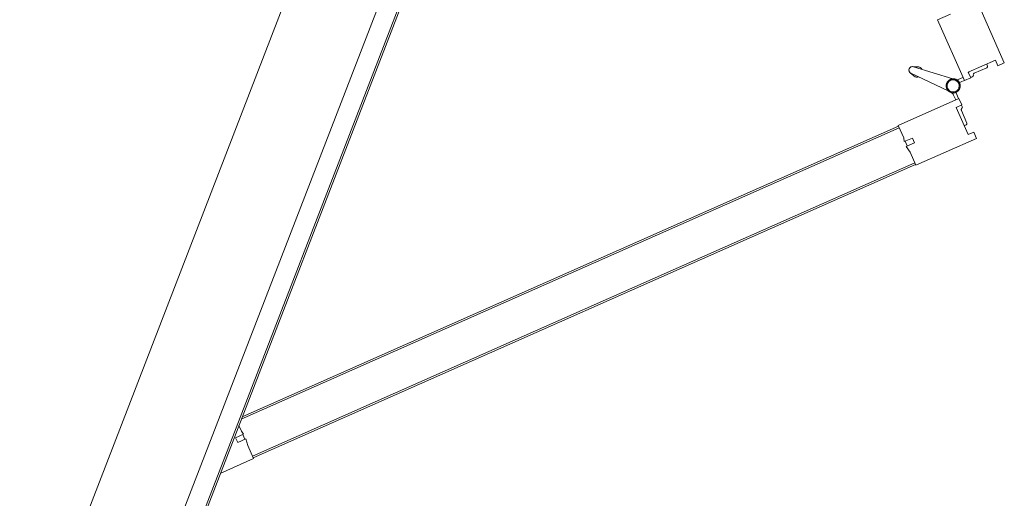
# Model space of a CAD drawing. Header units: inches. Extents: x 424 to 2043, y -237 to 445.
# Tile 88 of 256: x 716.998 to 718.125, y -114.533 to -113.985. Entities that reach past the tile are written whole.
import ezdxf

# ---------------------------------------------------------------- set-up
doc = ezdxf.new("R2010")
doc.units = ezdxf.units.IN
doc.header["$MEASUREMENT"] = 0
doc.layers.add('A-DOOR', color=31, linetype='Continuous', lineweight=9)

# ---------------------------------------------------------------- blocks, each defined once
blk = doc.blocks.new('5-panel_Bi-fold_external_door_10806 - Type 1-V8-اول')
at = {"layer": 'A-DOOR'}
for p, q in [((-1.5305, 0.7449), (-1.5362, 0.7393)), ((-1.4768, 0.6912), (-1.5305, 0.7449)), ((-1.6227, 0.7434), (-1.6764, 0.6897)), ((-1.617, 0.7378), (-1.6227, 0.7434)), ((-1.6219, 0.7328), (-1.617, 0.7378)), ((-1.5979, 0.7088), (-1.6219, 0.7328)), ((-1.5312, 0.7343), (-1.5553, 0.7103)), ((-1.5362, 0.7393), (-1.5312, 0.7343)), ((-1.6124, 0.7268), (-1.6142, 0.7251)), ((-1.6124, 0.7268), (-1.6142, 0.7251)), ((-1.6124, 0.7268), (-1.6142, 0.7251)), ((-1.5992, 0.7157), (-1.6103, 0.7268)), ((-1.5429, 0.7284), (-1.554, 0.7173)), ((-1.539, 0.7266), (-1.5407, 0.7284)), ((-1.539, 0.7266), (-1.5407, 0.7284)), ((-1.539, 0.7266), (-1.5407, 0.7284)), ((-1.593, 0.7137), (-1.5979, 0.7088)), ((-1.5931, 0.7136), (-1.5946, 0.715)), ((-1.5873, 0.7081), (-1.593, 0.7137)), ((-1.5602, 0.7153), (-1.5659, 0.7096)), ((-1.5553, 0.7103), (-1.5602, 0.7153)), ((-1.5586, 0.7165), (-1.56, 0.7151)), ((-1.641, 0.6543), (-1.5873, 0.7081)), ((-1.5901, 0.7052), (-1.5858, 0.701)), ((-1.5821, 0.7025), (-1.5875, 0.7079)), ((-1.5657, 0.7094), (-1.5713, 0.7039)), ((-1.5706, 0.7031), (-1.5708, 0.7033)), ((-1.5706, 0.7031), (-1.5708, 0.7033)), ((-1.5706, 0.7031), (-1.5708, 0.7033)), ((-1.5706, 0.7031), (-1.5708, 0.7033)), ((-1.5706, 0.7031), (-1.5708, 0.7033)), ((-1.5706, 0.7031), (-1.5708, 0.7033)), ((-1.5706, 0.7031), (-1.5708, 0.7033)), ((-1.5706, 0.7031), (-1.5708, 0.7033)), ((-1.5706, 0.7031), (-1.5708, 0.7033)), ((-1.5673, 0.7025), (-1.5631, 0.7068)), ((-1.5659, 0.7096), (-1.5121, 0.6558)), ((-1.5844, 0.695), (-1.5811, 0.648)), ((-1.5731, 0.648), (-1.5698, 0.695)), ((-1.4883, 0.6797), (-1.4768, 0.6912)), ((-1.4789, 0.6891), (-1.4775, 0.6905)), ((-1.4789, 0.6891), (-0.8926, 0.1027)), ((-1.4775, 0.6905), (-0.8912, 0.1042)), ((-1.5045, 0.6762), (-1.5003, 0.6804)), ((-1.4974, 0.6691), (-1.5045, 0.6762)), ((-1.5003, 0.6804), (-1.493, 0.6731)), ((-1.493, 0.6731), (-1.4883, 0.6797)), ((-1.6526, 0.6659), (-1.641, 0.6543)), ((-1.5121, 0.6558), (-1.501, 0.667)), ((-1.501, 0.667), (-1.4974, 0.6691)), ((-1.4982, 0.6698), (-1.4939, 0.6741)), ((-1.5114, 0.6566), (-1.51, 0.658)), ((-1.5114, 0.6566), (-0.9303, 0.0755)), ((-1.51, 0.658), (-0.9275, 0.0755)), ((-1.5827, 0.6523), (-1.5809, 0.647)), ((-1.5827, 0.6523), (-1.5811, 0.648)), ((-1.5809, 0.647), (-1.5827, 0.6523)), ((-1.5809, 0.647), (-1.5811, 0.648)), ((-1.5733, 0.647), (-1.5714, 0.6523)), ((-1.5714, 0.6523), (-1.5733, 0.647)), ((-1.5733, 0.647), (-1.5732, 0.6474)), ((-1.5714, 0.6523), (-1.5731, 0.648)), ((-0.8905, 0.1049), (-0.902, 0.0933)), ((-0.8912, 0.1042), (-0.8926, 0.1027)), ((-0.861, 0.0755), (-0.8905, 0.1049)), ((-0.902, 0.0933), (-0.9086, 0.0887)), ((-0.9147, 0.0807), (-0.9199, 0.0755)), ((-0.9126, 0.0842), (-0.9147, 0.0807)), ((-0.9055, 0.0771), (-0.9126, 0.0842)), ((-0.9076, 0.0877), (-0.9118, 0.0835)), ((-0.9086, 0.0887), (-0.9012, 0.0814)), ((-0.9012, 0.0814), (-0.9055, 0.0771)), ((2.581, 0.0759), (-2.331, 0.0759)), ((2.581, 0.0737), (-2.331, 0.0737)), ((-2.331, 0.0516), (2.581, 0.0516)), ((-2.331, -0.05), (2.581, -0.05))]:
    blk.add_line(p, q, dxfattribs=at)
at = {"layer": 'A-DOOR', "flags": 128}
for points in [[(-1.5771, 0.7063), (-1.5774, 0.7063), (-1.5777, 0.7063), (-1.578, 0.7063), (-1.5784, 0.7062), (-1.5787, 0.7062), (-1.579, 0.7061), (-1.5793, 0.706), (-1.5796, 0.7059), (-1.5799, 0.7058), (-1.5802, 0.7057), (-1.5805, 0.7056), (-1.5808, 0.7054), (-1.5811, 0.7053), (-1.5813, 0.7051), (-1.5816, 0.7049), (-1.5819, 0.7048), (-1.5821, 0.7046), (-1.5824, 0.7044), (-1.5826, 0.7041), (-1.5828, 0.7039), (-1.583, 0.7037), (-1.5832, 0.7034), (-1.5834, 0.7032), (-1.5836, 0.7029), (-1.5838, 0.7027), (-1.584, 0.7024), (-1.5841, 0.7021), (-1.5843, 0.7018), (-1.5844, 0.7015), (-1.5845, 0.7012), (-1.5846, 0.7009), (-1.5847, 0.7006), (-1.5848, 0.7003), (-1.5849, 0.7), (-1.585, 0.6997), (-1.585, 0.6994), (-1.585, 0.6991), (-1.5851, 0.6987), (-1.5851, 0.6984), (-1.5851, 0.6981), (-1.5851, 0.6978), (-1.585, 0.6975), (-1.585, 0.6972), (-1.5849, 0.6968), (-1.5849, 0.6965), (-1.5848, 0.6962), (-1.5847, 0.6959), (-1.5846, 0.6956), (-1.5845, 0.6953), (-1.5844, 0.695), (-1.5842, 0.6947), (-1.5841, 0.6944), (-1.5839, 0.6942), (-1.5837, 0.6939), (-1.5836, 0.6936), (-1.5834, 0.6934), (-1.5832, 0.6931), (-1.5829, 0.6929), (-1.5827, 0.6927), (-1.5825, 0.6924), (-1.5822, 0.6922), (-1.582, 0.692), (-1.5817, 0.6918), (-1.5815, 0.6917), (-1.5812, 0.6915), (-1.5809, 0.6913), (-1.5806, 0.6912), (-1.5804, 0.691), (-1.5801, 0.6909), (-1.5798, 0.6908), (-1.5795, 0.6907), (-1.5792, 0.6906), (-1.5788, 0.6905), (-1.5785, 0.6905), (-1.5782, 0.6904), (-1.5779, 0.6904), (-1.5776, 0.6904), (-1.5773, 0.6903), (-1.5771, 0.6903)], [(-1.5845, 0.7012), (-1.5846, 0.7009), (-1.5847, 0.7006), (-1.5848, 0.7003), (-1.5849, 0.7), (-1.585, 0.6997), (-1.585, 0.6994), (-1.585, 0.6991), (-1.5851, 0.6987), (-1.5851, 0.6984), (-1.5851, 0.6981), (-1.5851, 0.6978), (-1.585, 0.6975), (-1.585, 0.6972), (-1.5849, 0.6968), (-1.5849, 0.6965), (-1.5848, 0.6962), (-1.5847, 0.6959), (-1.5846, 0.6956), (-1.5845, 0.6953)], [(-1.5845, 0.7012), (-1.5846, 0.7009), (-1.5847, 0.7006), (-1.5848, 0.7003), (-1.5849, 0.7), (-1.585, 0.6997), (-1.585, 0.6994), (-1.585, 0.6991), (-1.5851, 0.6987), (-1.5851, 0.6984), (-1.5851, 0.6981), (-1.5851, 0.6978), (-1.585, 0.6975), (-1.585, 0.6972), (-1.5849, 0.6968), (-1.5849, 0.6965), (-1.5848, 0.6962), (-1.5847, 0.6959), (-1.5846, 0.6956), (-1.5845, 0.6953)], [(-1.5845, 0.7012), (-1.5846, 0.7009), (-1.5847, 0.7006), (-1.5848, 0.7003), (-1.5849, 0.7), (-1.585, 0.6997), (-1.585, 0.6994), (-1.585, 0.6991), (-1.5851, 0.6987), (-1.5851, 0.6984), (-1.5851, 0.6981), (-1.5851, 0.6978), (-1.585, 0.6975), (-1.585, 0.6972), (-1.5849, 0.6968), (-1.5849, 0.6965), (-1.5848, 0.6962), (-1.5847, 0.6959), (-1.5846, 0.6956), (-1.5845, 0.6953)], [(-1.5845, 0.7012), (-1.5846, 0.7009), (-1.5847, 0.7006), (-1.5848, 0.7003), (-1.5849, 0.7), (-1.585, 0.6997), (-1.585, 0.6994), (-1.585, 0.6991), (-1.5851, 0.6987), (-1.5851, 0.6984), (-1.5851, 0.6981), (-1.5851, 0.6978), (-1.585, 0.6975), (-1.585, 0.6972), (-1.5849, 0.6968), (-1.5849, 0.6965), (-1.5848, 0.6962), (-1.5847, 0.6959), (-1.5846, 0.6956), (-1.5845, 0.6953)], [(-1.5845, 0.7012), (-1.5846, 0.7009), (-1.5847, 0.7006), (-1.5848, 0.7003), (-1.5849, 0.7), (-1.585, 0.6997), (-1.585, 0.6994), (-1.585, 0.6991), (-1.5851, 0.6987), (-1.5851, 0.6984), (-1.5851, 0.6981), (-1.5851, 0.6978), (-1.585, 0.6975), (-1.585, 0.6972), (-1.5849, 0.6968), (-1.5849, 0.6965), (-1.5848, 0.6962), (-1.5847, 0.6959), (-1.5846, 0.6956), (-1.5845, 0.6953)], [(-1.5845, 0.7012), (-1.5846, 0.7009), (-1.5847, 0.7006), (-1.5848, 0.7003), (-1.5849, 0.7), (-1.585, 0.6997), (-1.585, 0.6994), (-1.585, 0.6991), (-1.5851, 0.6987), (-1.5851, 0.6984), (-1.5851, 0.6981), (-1.5851, 0.6978), (-1.585, 0.6975), (-1.585, 0.6972), (-1.5849, 0.6968), (-1.5849, 0.6965), (-1.5848, 0.6962), (-1.5847, 0.6959), (-1.5846, 0.6956), (-1.5845, 0.6953), (-1.5844, 0.695), (-1.5842, 0.6947), (-1.5841, 0.6944), (-1.5839, 0.6942), (-1.5837, 0.6939), (-1.5836, 0.6936), (-1.5834, 0.6934), (-1.5832, 0.6931), (-1.5829, 0.6929), (-1.5827, 0.6927), (-1.5825, 0.6924), (-1.5822, 0.6922), (-1.582, 0.692), (-1.5817, 0.6918), (-1.5815, 0.6917), (-1.5812, 0.6915), (-1.5809, 0.6913), (-1.5806, 0.6912), (-1.5804, 0.691)], [(-1.5845, 0.7012), (-1.5846, 0.7009), (-1.5847, 0.7006), (-1.5848, 0.7003), (-1.5849, 0.7), (-1.585, 0.6997), (-1.585, 0.6994), (-1.585, 0.6991), (-1.5851, 0.6987), (-1.5851, 0.6984), (-1.5851, 0.6981), (-1.5851, 0.6978), (-1.585, 0.6975), (-1.585, 0.6972), (-1.5849, 0.6968), (-1.5849, 0.6965), (-1.5848, 0.6962), (-1.5847, 0.6959), (-1.5846, 0.6956), (-1.5845, 0.6953), (-1.5844, 0.695), (-1.5842, 0.6947), (-1.5841, 0.6944), (-1.5839, 0.6942), (-1.5837, 0.6939), (-1.5836, 0.6936), (-1.5834, 0.6934), (-1.5832, 0.6931), (-1.5829, 0.6929), (-1.5827, 0.6927), (-1.5825, 0.6924), (-1.5822, 0.6922), (-1.582, 0.692), (-1.5817, 0.6918), (-1.5815, 0.6917), (-1.5812, 0.6915), (-1.5809, 0.6913), (-1.5806, 0.6912), (-1.5804, 0.691)], [(-1.5845, 0.7012), (-1.5846, 0.7009), (-1.5847, 0.7006), (-1.5848, 0.7003), (-1.5849, 0.7), (-1.585, 0.6997), (-1.585, 0.6994), (-1.585, 0.6991), (-1.5851, 0.6987), (-1.5851, 0.6984), (-1.5851, 0.6981), (-1.5851, 0.6978), (-1.585, 0.6975), (-1.585, 0.6972), (-1.5849, 0.6968), (-1.5849, 0.6965), (-1.5848, 0.6962), (-1.5847, 0.6959), (-1.5846, 0.6956), (-1.5845, 0.6953), (-1.5844, 0.695), (-1.5842, 0.6947), (-1.5841, 0.6944), (-1.5839, 0.6942), (-1.5837, 0.6939), (-1.5836, 0.6936), (-1.5834, 0.6934), (-1.5832, 0.6931), (-1.5829, 0.6929), (-1.5827, 0.6927), (-1.5825, 0.6924), (-1.5822, 0.6922), (-1.582, 0.692), (-1.5817, 0.6918), (-1.5815, 0.6917), (-1.5812, 0.6915), (-1.5809, 0.6913), (-1.5806, 0.6912), (-1.5804, 0.691)], [(-1.5845, 0.7012), (-1.5846, 0.7009), (-1.5847, 0.7006), (-1.5848, 0.7003), (-1.5849, 0.7), (-1.585, 0.6997), (-1.585, 0.6994), (-1.585, 0.6991), (-1.5851, 0.6987), (-1.5851, 0.6984), (-1.5851, 0.6981), (-1.5851, 0.6978), (-1.585, 0.6975), (-1.585, 0.6972), (-1.5849, 0.6968), (-1.5849, 0.6965), (-1.5848, 0.6962), (-1.5847, 0.6959), (-1.5846, 0.6956), (-1.5845, 0.6953), (-1.5844, 0.695), (-1.5842, 0.6947), (-1.5841, 0.6944), (-1.5839, 0.6942), (-1.5837, 0.6939), (-1.5836, 0.6936), (-1.5834, 0.6934), (-1.5832, 0.6931), (-1.5829, 0.6929), (-1.5827, 0.6927), (-1.5825, 0.6924), (-1.5822, 0.6922), (-1.582, 0.692), (-1.5817, 0.6918), (-1.5815, 0.6917), (-1.5812, 0.6915), (-1.5809, 0.6913), (-1.5806, 0.6912), (-1.5804, 0.691)], [(-1.5845, 0.7012), (-1.5846, 0.7009), (-1.5847, 0.7006), (-1.5848, 0.7003), (-1.5849, 0.7), (-1.585, 0.6997), (-1.585, 0.6994), (-1.585, 0.6991), (-1.5851, 0.6987), (-1.5851, 0.6984), (-1.5851, 0.6981), (-1.5851, 0.6978), (-1.585, 0.6975), (-1.585, 0.6972), (-1.5849, 0.6968), (-1.5849, 0.6965), (-1.5848, 0.6962), (-1.5847, 0.6959), (-1.5846, 0.6956), (-1.5845, 0.6953)], [(-1.5845, 0.7012), (-1.5846, 0.7009), (-1.5847, 0.7006), (-1.5848, 0.7003), (-1.5849, 0.7), (-1.585, 0.6997), (-1.585, 0.6994), (-1.585, 0.6991), (-1.5851, 0.6987), (-1.5851, 0.6984), (-1.5851, 0.6981), (-1.5851, 0.6978), (-1.585, 0.6975), (-1.585, 0.6972), (-1.5849, 0.6968), (-1.5849, 0.6965), (-1.5848, 0.6962), (-1.5847, 0.6959), (-1.5846, 0.6956), (-1.5845, 0.6953)], [(-1.5845, 0.7012), (-1.5846, 0.7009), (-1.5847, 0.7006), (-1.5848, 0.7003), (-1.5849, 0.7), (-1.585, 0.6997), (-1.585, 0.6994), (-1.585, 0.6991), (-1.5851, 0.6987), (-1.5851, 0.6984), (-1.5851, 0.6981), (-1.5851, 0.6978), (-1.585, 0.6975), (-1.585, 0.6972), (-1.5849, 0.6968), (-1.5849, 0.6965), (-1.5848, 0.6962), (-1.5847, 0.6959), (-1.5846, 0.6956), (-1.5845, 0.6953)], [(-1.5845, 0.7012), (-1.5846, 0.7009), (-1.5847, 0.7006), (-1.5848, 0.7003), (-1.5849, 0.7), (-1.585, 0.6997), (-1.585, 0.6994), (-1.585, 0.6991), (-1.5851, 0.6987), (-1.5851, 0.6984), (-1.5851, 0.6981), (-1.5851, 0.6978), (-1.585, 0.6975), (-1.585, 0.6972), (-1.5849, 0.6968), (-1.5849, 0.6965), (-1.5848, 0.6962), (-1.5847, 0.6959), (-1.5846, 0.6956), (-1.5845, 0.6953)], [(-1.5774, 0.7063), (-1.5777, 0.7063), (-1.578, 0.7063), (-1.5784, 0.7062), (-1.5787, 0.7062), (-1.579, 0.7061), (-1.5793, 0.706), (-1.5796, 0.7059), (-1.5799, 0.7058), (-1.5802, 0.7057), (-1.5805, 0.7056), (-1.5808, 0.7054), (-1.5811, 0.7053), (-1.5813, 0.7051), (-1.5816, 0.7049), (-1.5819, 0.7048), (-1.5821, 0.7046), (-1.5824, 0.7044), (-1.5826, 0.7041), (-1.5828, 0.7039), (-1.583, 0.7037)], [(-1.5774, 0.7063), (-1.5777, 0.7063), (-1.578, 0.7063), (-1.5784, 0.7062), (-1.5787, 0.7062), (-1.579, 0.7061), (-1.5793, 0.706), (-1.5796, 0.7059), (-1.5799, 0.7058), (-1.5802, 0.7057), (-1.5805, 0.7056), (-1.5808, 0.7054), (-1.5811, 0.7053), (-1.5813, 0.7051), (-1.5816, 0.7049), (-1.5819, 0.7048), (-1.5821, 0.7046), (-1.5824, 0.7044), (-1.5826, 0.7041), (-1.5828, 0.7039), (-1.583, 0.7037)], [(-1.5774, 0.7063), (-1.5777, 0.7063), (-1.578, 0.7063), (-1.5784, 0.7062), (-1.5787, 0.7062), (-1.579, 0.7061), (-1.5793, 0.706), (-1.5796, 0.7059), (-1.5799, 0.7058), (-1.5802, 0.7057), (-1.5805, 0.7056), (-1.5808, 0.7054), (-1.5811, 0.7053), (-1.5813, 0.7051), (-1.5816, 0.7049), (-1.5819, 0.7048), (-1.5821, 0.7046), (-1.5824, 0.7044), (-1.5826, 0.7041), (-1.5828, 0.7039), (-1.583, 0.7037)], [(-1.5774, 0.7063), (-1.5777, 0.7063), (-1.578, 0.7063), (-1.5784, 0.7062), (-1.5787, 0.7062), (-1.579, 0.7061), (-1.5793, 0.706), (-1.5796, 0.7059), (-1.5799, 0.7058), (-1.5802, 0.7057), (-1.5805, 0.7056), (-1.5808, 0.7054), (-1.5811, 0.7053), (-1.5813, 0.7051), (-1.5816, 0.7049), (-1.5819, 0.7048), (-1.5821, 0.7046), (-1.5824, 0.7044), (-1.5826, 0.7041), (-1.5828, 0.7039), (-1.583, 0.7037)], [(-1.5774, 0.7063), (-1.5777, 0.7063), (-1.578, 0.7063), (-1.5784, 0.7062), (-1.5787, 0.7062), (-1.579, 0.7061), (-1.5793, 0.706), (-1.5796, 0.7059), (-1.5799, 0.7058), (-1.5802, 0.7057), (-1.5805, 0.7056), (-1.5808, 0.7054), (-1.5811, 0.7053), (-1.5813, 0.7051), (-1.5816, 0.7049), (-1.5819, 0.7048), (-1.5821, 0.7046), (-1.5824, 0.7044), (-1.5826, 0.7041), (-1.5828, 0.7039), (-1.583, 0.7037)], [(-1.5771, 0.7063), (-1.5774, 0.7063), (-1.5777, 0.7063), (-1.578, 0.7063), (-1.5784, 0.7062), (-1.5787, 0.7062), (-1.579, 0.7061), (-1.5793, 0.706), (-1.5796, 0.7059), (-1.5799, 0.7058), (-1.5802, 0.7057), (-1.5805, 0.7056), (-1.5808, 0.7054), (-1.5811, 0.7053), (-1.5813, 0.7051), (-1.5816, 0.7049), (-1.5819, 0.7048), (-1.5821, 0.7046), (-1.5824, 0.7044), (-1.5826, 0.7041), (-1.5828, 0.7039), (-1.583, 0.7037)], [(-1.5771, 0.7063), (-1.5774, 0.7063), (-1.5777, 0.7063), (-1.578, 0.7063), (-1.5784, 0.7062), (-1.5787, 0.7062), (-1.579, 0.7061), (-1.5793, 0.706), (-1.5796, 0.7059), (-1.5799, 0.7058), (-1.5802, 0.7057), (-1.5805, 0.7056), (-1.5808, 0.7054), (-1.5811, 0.7053), (-1.5813, 0.7051), (-1.5816, 0.7049), (-1.5819, 0.7048), (-1.5821, 0.7046), (-1.5824, 0.7044), (-1.5826, 0.7041), (-1.5828, 0.7039), (-1.583, 0.7037)], [(-1.5771, 0.7063), (-1.5774, 0.7063), (-1.5777, 0.7063), (-1.578, 0.7063), (-1.5784, 0.7062), (-1.5787, 0.7062), (-1.579, 0.7061), (-1.5793, 0.706), (-1.5796, 0.7059), (-1.5799, 0.7058), (-1.5802, 0.7057), (-1.5805, 0.7056), (-1.5808, 0.7054), (-1.5811, 0.7053), (-1.5813, 0.7051), (-1.5816, 0.7049), (-1.5819, 0.7048), (-1.5821, 0.7046), (-1.5824, 0.7044), (-1.5826, 0.7041), (-1.5828, 0.7039), (-1.583, 0.7037)], [(-1.5771, 0.7063), (-1.5774, 0.7063), (-1.5777, 0.7063), (-1.578, 0.7063), (-1.5784, 0.7062), (-1.5787, 0.7062), (-1.579, 0.7061), (-1.5793, 0.706), (-1.5796, 0.7059), (-1.5799, 0.7058), (-1.5802, 0.7057), (-1.5805, 0.7056), (-1.5808, 0.7054), (-1.5811, 0.7053), (-1.5813, 0.7051), (-1.5816, 0.7049), (-1.5819, 0.7048), (-1.5821, 0.7046), (-1.5824, 0.7044), (-1.5826, 0.7041), (-1.5828, 0.7039), (-1.583, 0.7037)], [(-1.5774, 0.7063), (-1.5777, 0.7063), (-1.578, 0.7063), (-1.5784, 0.7062), (-1.5787, 0.7062), (-1.579, 0.7061), (-1.5793, 0.706), (-1.5796, 0.7059), (-1.5799, 0.7058), (-1.5802, 0.7057), (-1.5805, 0.7056), (-1.5808, 0.7054), (-1.5811, 0.7053), (-1.5813, 0.7051), (-1.5816, 0.7049), (-1.5819, 0.7048), (-1.5821, 0.7046), (-1.5824, 0.7044), (-1.5826, 0.7041), (-1.5828, 0.7039), (-1.583, 0.7037)], [(-1.5774, 0.7063), (-1.5777, 0.7063), (-1.578, 0.7063), (-1.5784, 0.7062), (-1.5787, 0.7062), (-1.579, 0.7061), (-1.5793, 0.706), (-1.5796, 0.7059), (-1.5799, 0.7058), (-1.5802, 0.7057), (-1.5805, 0.7056), (-1.5808, 0.7054), (-1.5811, 0.7053), (-1.5813, 0.7051), (-1.5816, 0.7049), (-1.5819, 0.7048), (-1.5821, 0.7046), (-1.5824, 0.7044), (-1.5826, 0.7041), (-1.5828, 0.7039), (-1.583, 0.7037)], [(-1.5774, 0.7063), (-1.5777, 0.7063), (-1.578, 0.7063), (-1.5784, 0.7062), (-1.5787, 0.7062), (-1.579, 0.7061), (-1.5793, 0.706), (-1.5796, 0.7059), (-1.5799, 0.7058), (-1.5802, 0.7057), (-1.5805, 0.7056), (-1.5808, 0.7054), (-1.5811, 0.7053), (-1.5813, 0.7051), (-1.5816, 0.7049), (-1.5819, 0.7048), (-1.5821, 0.7046), (-1.5824, 0.7044), (-1.5826, 0.7041), (-1.5828, 0.7039), (-1.583, 0.7037)], [(-1.5774, 0.7063), (-1.5777, 0.7063), (-1.578, 0.7063), (-1.5784, 0.7062), (-1.5787, 0.7062), (-1.579, 0.7061), (-1.5793, 0.706), (-1.5796, 0.7059), (-1.5799, 0.7058), (-1.5802, 0.7057), (-1.5805, 0.7056), (-1.5808, 0.7054), (-1.5811, 0.7053), (-1.5813, 0.7051), (-1.5816, 0.7049), (-1.5819, 0.7048), (-1.5821, 0.7046), (-1.5824, 0.7044), (-1.5826, 0.7041), (-1.5828, 0.7039), (-1.583, 0.7037)], [(-1.5712, 0.7038), (-1.5714, 0.704), (-1.5717, 0.7042), (-1.5719, 0.7045), (-1.5722, 0.7047), (-1.5724, 0.7048), (-1.5727, 0.705), (-1.573, 0.7052), (-1.5732, 0.7054), (-1.5735, 0.7055), (-1.5738, 0.7056), (-1.5741, 0.7058), (-1.5744, 0.7059), (-1.5747, 0.706), (-1.575, 0.7061), (-1.5753, 0.7061), (-1.5756, 0.7062), (-1.576, 0.7063), (-1.5763, 0.7063), (-1.5766, 0.7063), (-1.5769, 0.7063), (-1.5771, 0.7063)], [(-1.5771, 0.6903), (-1.5768, 0.6903), (-1.5764, 0.6904), (-1.5761, 0.6904), (-1.5758, 0.6904), (-1.5755, 0.6905), (-1.5752, 0.6906), (-1.5749, 0.6907), (-1.5746, 0.6907), (-1.5743, 0.6909), (-1.574, 0.691), (-1.5737, 0.6911), (-1.5734, 0.6912), (-1.5731, 0.6914), (-1.5728, 0.6916), (-1.5726, 0.6917), (-1.5723, 0.6919), (-1.5721, 0.6921), (-1.5718, 0.6923), (-1.5716, 0.6925), (-1.5713, 0.6928), (-1.5711, 0.693), (-1.5709, 0.6932), (-1.5707, 0.6935), (-1.5705, 0.6938), (-1.5704, 0.694), (-1.5702, 0.6943), (-1.57, 0.6946), (-1.5699, 0.6949), (-1.5697, 0.6951), (-1.5696, 0.6954), (-1.5695, 0.6957), (-1.5694, 0.696), (-1.5693, 0.6964), (-1.5693, 0.6967), (-1.5692, 0.697), (-1.5692, 0.6973), (-1.5691, 0.6976), (-1.5691, 0.6979), (-1.5691, 0.6983), (-1.5691, 0.6986), (-1.5691, 0.6989), (-1.5691, 0.6992), (-1.5692, 0.6995), (-1.5692, 0.6998), (-1.5693, 0.7002), (-1.5694, 0.7005), (-1.5695, 0.7008), (-1.5696, 0.7011), (-1.5697, 0.7014), (-1.5698, 0.7017), (-1.5699, 0.702), (-1.5701, 0.7022), (-1.5703, 0.7025), (-1.5704, 0.7028), (-1.5706, 0.7031), (-1.5708, 0.7033), (-1.571, 0.7036), (-1.5712, 0.7038), (-1.5714, 0.704), (-1.5717, 0.7042), (-1.5719, 0.7045), (-1.5722, 0.7047), (-1.5724, 0.7048), (-1.5727, 0.705), (-1.573, 0.7052), (-1.5732, 0.7054), (-1.5735, 0.7055), (-1.5738, 0.7056), (-1.5741, 0.7058), (-1.5744, 0.7059), (-1.5747, 0.706), (-1.575, 0.7061), (-1.5753, 0.7061), (-1.5756, 0.7062), (-1.576, 0.7063), (-1.5763, 0.7063), (-1.5766, 0.7063), (-1.5769, 0.7063), (-1.5771, 0.7063)], [(-1.5712, 0.7038), (-1.5714, 0.704), (-1.5717, 0.7042), (-1.5719, 0.7045), (-1.5722, 0.7047), (-1.5724, 0.7048), (-1.5727, 0.705), (-1.573, 0.7052), (-1.5732, 0.7054), (-1.5735, 0.7055), (-1.5738, 0.7056), (-1.5741, 0.7058), (-1.5744, 0.7059), (-1.5747, 0.706), (-1.575, 0.7061), (-1.5753, 0.7061), (-1.5756, 0.7062), (-1.576, 0.7063), (-1.5763, 0.7063), (-1.5766, 0.7063), (-1.5769, 0.7063), (-1.5771, 0.7063)], [(-1.5712, 0.7038), (-1.5714, 0.704), (-1.5717, 0.7042), (-1.5719, 0.7045), (-1.5722, 0.7047), (-1.5724, 0.7048), (-1.5727, 0.705), (-1.573, 0.7052), (-1.5732, 0.7054), (-1.5735, 0.7055), (-1.5738, 0.7056), (-1.5741, 0.7058), (-1.5744, 0.7059), (-1.5747, 0.706), (-1.575, 0.7061), (-1.5753, 0.7061), (-1.5756, 0.7062), (-1.576, 0.7063), (-1.5763, 0.7063), (-1.5766, 0.7063), (-1.5769, 0.7063), (-1.5771, 0.7063)], [(-1.5712, 0.7038), (-1.5714, 0.704), (-1.5717, 0.7042), (-1.5719, 0.7045), (-1.5722, 0.7047), (-1.5724, 0.7048), (-1.5727, 0.705), (-1.573, 0.7052), (-1.5732, 0.7054), (-1.5735, 0.7055), (-1.5738, 0.7056), (-1.5741, 0.7058), (-1.5744, 0.7059), (-1.5747, 0.706), (-1.575, 0.7061), (-1.5753, 0.7061), (-1.5756, 0.7062), (-1.576, 0.7063), (-1.5763, 0.7063), (-1.5766, 0.7063), (-1.5769, 0.7063), (-1.5771, 0.7063)], [(-1.5771, 0.6903), (-1.5768, 0.6903), (-1.5764, 0.6904), (-1.5761, 0.6904), (-1.5758, 0.6904), (-1.5755, 0.6905), (-1.5752, 0.6906), (-1.5749, 0.6907), (-1.5746, 0.6907), (-1.5743, 0.6909), (-1.574, 0.691), (-1.5737, 0.6911), (-1.5734, 0.6912), (-1.5731, 0.6914), (-1.5728, 0.6916), (-1.5726, 0.6917), (-1.5723, 0.6919), (-1.5721, 0.6921), (-1.5718, 0.6923), (-1.5716, 0.6925), (-1.5713, 0.6928), (-1.5711, 0.693), (-1.5709, 0.6932), (-1.5707, 0.6935), (-1.5705, 0.6938), (-1.5704, 0.694), (-1.5702, 0.6943), (-1.57, 0.6946), (-1.5699, 0.6949), (-1.5697, 0.6951), (-1.5696, 0.6954), (-1.5695, 0.6957), (-1.5694, 0.696), (-1.5693, 0.6964), (-1.5693, 0.6967), (-1.5692, 0.697), (-1.5692, 0.6973), (-1.5691, 0.6976), (-1.5691, 0.6979), (-1.5691, 0.6983), (-1.5691, 0.6986), (-1.5691, 0.6989), (-1.5691, 0.6992), (-1.5692, 0.6995), (-1.5692, 0.6998), (-1.5693, 0.7002), (-1.5694, 0.7005), (-1.5695, 0.7008), (-1.5696, 0.7011), (-1.5697, 0.7014), (-1.5698, 0.7017), (-1.5699, 0.702), (-1.5701, 0.7022), (-1.5703, 0.7025), (-1.5704, 0.7028), (-1.5706, 0.7031), (-1.5708, 0.7033)], [(-1.5771, 0.6903), (-1.5768, 0.6903), (-1.5764, 0.6904), (-1.5761, 0.6904), (-1.5758, 0.6904), (-1.5755, 0.6905), (-1.5752, 0.6906), (-1.5749, 0.6907), (-1.5746, 0.6907), (-1.5743, 0.6909), (-1.574, 0.691), (-1.5737, 0.6911), (-1.5734, 0.6912), (-1.5731, 0.6914), (-1.5728, 0.6916), (-1.5726, 0.6917), (-1.5723, 0.6919), (-1.5721, 0.6921), (-1.5718, 0.6923), (-1.5716, 0.6925), (-1.5713, 0.6928), (-1.5711, 0.693), (-1.5709, 0.6932), (-1.5707, 0.6935), (-1.5705, 0.6938), (-1.5704, 0.694), (-1.5702, 0.6943), (-1.57, 0.6946), (-1.5699, 0.6949), (-1.5697, 0.6951), (-1.5696, 0.6954), (-1.5695, 0.6957), (-1.5694, 0.696), (-1.5693, 0.6964), (-1.5693, 0.6967), (-1.5692, 0.697), (-1.5692, 0.6973), (-1.5691, 0.6976), (-1.5691, 0.6979), (-1.5691, 0.6983), (-1.5691, 0.6986), (-1.5691, 0.6989), (-1.5691, 0.6992), (-1.5692, 0.6995), (-1.5692, 0.6998), (-1.5693, 0.7002), (-1.5694, 0.7005), (-1.5695, 0.7008), (-1.5696, 0.7011), (-1.5697, 0.7014), (-1.5698, 0.7017), (-1.5699, 0.702), (-1.5701, 0.7022), (-1.5703, 0.7025), (-1.5704, 0.7028), (-1.5706, 0.7031), (-1.5708, 0.7033)], [(-1.5771, 0.6903), (-1.5768, 0.6903), (-1.5764, 0.6904), (-1.5761, 0.6904), (-1.5758, 0.6904), (-1.5755, 0.6905), (-1.5752, 0.6906), (-1.5749, 0.6907), (-1.5746, 0.6907), (-1.5743, 0.6909), (-1.574, 0.691), (-1.5737, 0.6911), (-1.5734, 0.6912), (-1.5731, 0.6914), (-1.5728, 0.6916), (-1.5726, 0.6917), (-1.5723, 0.6919), (-1.5721, 0.6921), (-1.5718, 0.6923), (-1.5716, 0.6925), (-1.5713, 0.6928), (-1.5711, 0.693), (-1.5709, 0.6932), (-1.5707, 0.6935), (-1.5705, 0.6938), (-1.5704, 0.694), (-1.5702, 0.6943), (-1.57, 0.6946), (-1.5699, 0.6949), (-1.5697, 0.6951), (-1.5696, 0.6954), (-1.5695, 0.6957), (-1.5694, 0.696), (-1.5693, 0.6964), (-1.5693, 0.6967), (-1.5692, 0.697), (-1.5692, 0.6973), (-1.5691, 0.6976), (-1.5691, 0.6979), (-1.5691, 0.6983), (-1.5691, 0.6986), (-1.5691, 0.6989), (-1.5691, 0.6992), (-1.5692, 0.6995), (-1.5692, 0.6998), (-1.5693, 0.7002), (-1.5694, 0.7005), (-1.5695, 0.7008), (-1.5696, 0.7011), (-1.5697, 0.7014), (-1.5698, 0.7017), (-1.5699, 0.702), (-1.5701, 0.7022), (-1.5703, 0.7025), (-1.5704, 0.7028), (-1.5706, 0.7031), (-1.5708, 0.7033)], [(-1.5771, 0.6903), (-1.5768, 0.6903), (-1.5764, 0.6904), (-1.5761, 0.6904), (-1.5758, 0.6904), (-1.5755, 0.6905), (-1.5752, 0.6906), (-1.5749, 0.6907), (-1.5746, 0.6907), (-1.5743, 0.6909), (-1.574, 0.691), (-1.5737, 0.6911), (-1.5734, 0.6912), (-1.5731, 0.6914), (-1.5728, 0.6916), (-1.5726, 0.6917), (-1.5723, 0.6919), (-1.5721, 0.6921), (-1.5718, 0.6923), (-1.5716, 0.6925), (-1.5713, 0.6928), (-1.5711, 0.693), (-1.5709, 0.6932), (-1.5707, 0.6935), (-1.5705, 0.6938), (-1.5704, 0.694), (-1.5702, 0.6943), (-1.57, 0.6946), (-1.5699, 0.6949), (-1.5697, 0.6951), (-1.5696, 0.6954), (-1.5695, 0.6957), (-1.5694, 0.696), (-1.5693, 0.6964), (-1.5693, 0.6967), (-1.5692, 0.697), (-1.5692, 0.6973), (-1.5691, 0.6976), (-1.5691, 0.6979), (-1.5691, 0.6983), (-1.5691, 0.6986), (-1.5691, 0.6989), (-1.5691, 0.6992), (-1.5692, 0.6995), (-1.5692, 0.6998), (-1.5693, 0.7002), (-1.5694, 0.7005), (-1.5695, 0.7008), (-1.5696, 0.7011), (-1.5697, 0.7014), (-1.5698, 0.7017), (-1.5699, 0.702), (-1.5701, 0.7022), (-1.5703, 0.7025), (-1.5704, 0.7028), (-1.5706, 0.7031), (-1.5708, 0.7033)], [(-1.5741, 0.7058), (-1.5744, 0.7059), (-1.5747, 0.706), (-1.575, 0.7061), (-1.5753, 0.7061), (-1.5756, 0.7062), (-1.576, 0.7063), (-1.5763, 0.7063), (-1.5766, 0.7063)], [(-1.5741, 0.7058), (-1.5744, 0.7059), (-1.5747, 0.706), (-1.575, 0.7061), (-1.5753, 0.7061), (-1.5756, 0.7062), (-1.576, 0.7063), (-1.5763, 0.7063), (-1.5766, 0.7063)], [(-1.5741, 0.7058), (-1.5744, 0.7059), (-1.5747, 0.706), (-1.575, 0.7061), (-1.5753, 0.7061), (-1.5756, 0.7062), (-1.576, 0.7063), (-1.5763, 0.7063), (-1.5766, 0.7063)], [(-1.5741, 0.7058), (-1.5744, 0.7059), (-1.5747, 0.706), (-1.575, 0.7061), (-1.5753, 0.7061), (-1.5756, 0.7062), (-1.576, 0.7063), (-1.5763, 0.7063), (-1.5766, 0.7063)], [(-1.5741, 0.7058), (-1.5744, 0.7059), (-1.5747, 0.706), (-1.575, 0.7061), (-1.5753, 0.7061), (-1.5756, 0.7062), (-1.576, 0.7063), (-1.5763, 0.7063), (-1.5766, 0.7063)], [(-1.5741, 0.7058), (-1.5744, 0.7059), (-1.5747, 0.706), (-1.575, 0.7061), (-1.5753, 0.7061), (-1.5756, 0.7062), (-1.576, 0.7063), (-1.5763, 0.7063), (-1.5766, 0.7063)], [(-1.5741, 0.7058), (-1.5744, 0.7059), (-1.5747, 0.706), (-1.575, 0.7061), (-1.5753, 0.7061), (-1.5756, 0.7062), (-1.576, 0.7063), (-1.5763, 0.7063), (-1.5766, 0.7063)], [(-1.5741, 0.7058), (-1.5744, 0.7059), (-1.5747, 0.706), (-1.575, 0.7061), (-1.5753, 0.7061), (-1.5756, 0.7062), (-1.576, 0.7063), (-1.5763, 0.7063), (-1.5766, 0.7063)], [(-1.5741, 0.7058), (-1.5744, 0.7059), (-1.5747, 0.706), (-1.575, 0.7061), (-1.5753, 0.7061), (-1.5756, 0.7062), (-1.576, 0.7063), (-1.5763, 0.7063), (-1.5766, 0.7063)], [(-1.5712, 0.7038), (-1.5714, 0.704), (-1.5717, 0.7042), (-1.5719, 0.7045), (-1.5722, 0.7047), (-1.5724, 0.7048), (-1.5727, 0.705), (-1.573, 0.7052), (-1.5732, 0.7054), (-1.5735, 0.7055), (-1.5738, 0.7056)], [(-1.5712, 0.7038), (-1.5714, 0.704), (-1.5717, 0.7042), (-1.5719, 0.7045), (-1.5722, 0.7047), (-1.5724, 0.7048), (-1.5727, 0.705), (-1.573, 0.7052), (-1.5732, 0.7054), (-1.5735, 0.7055), (-1.5738, 0.7056)], [(-1.5712, 0.7038), (-1.5714, 0.704), (-1.5717, 0.7042), (-1.5719, 0.7045), (-1.5722, 0.7047), (-1.5724, 0.7048), (-1.5727, 0.705), (-1.573, 0.7052), (-1.5732, 0.7054), (-1.5735, 0.7055), (-1.5738, 0.7056)], [(-1.5712, 0.7038), (-1.5714, 0.704), (-1.5717, 0.7042), (-1.5719, 0.7045), (-1.5722, 0.7047), (-1.5724, 0.7048), (-1.5727, 0.705), (-1.573, 0.7052), (-1.5732, 0.7054), (-1.5735, 0.7055), (-1.5738, 0.7056)], [(-1.5712, 0.7038), (-1.5714, 0.704), (-1.5717, 0.7042), (-1.5719, 0.7045), (-1.5722, 0.7047), (-1.5724, 0.7048), (-1.5727, 0.705), (-1.573, 0.7052), (-1.5732, 0.7054), (-1.5735, 0.7055), (-1.5738, 0.7056)], [(-1.5712, 0.7038), (-1.5714, 0.704), (-1.5717, 0.7042), (-1.5719, 0.7045), (-1.5722, 0.7047), (-1.5724, 0.7048), (-1.5727, 0.705), (-1.573, 0.7052), (-1.5732, 0.7054), (-1.5735, 0.7055), (-1.5738, 0.7056)], [(-1.5712, 0.7038), (-1.5714, 0.704), (-1.5717, 0.7042), (-1.5719, 0.7045), (-1.5722, 0.7047), (-1.5724, 0.7048), (-1.5727, 0.705), (-1.573, 0.7052), (-1.5732, 0.7054), (-1.5735, 0.7055), (-1.5738, 0.7056)], [(-1.5712, 0.7038), (-1.5714, 0.704), (-1.5717, 0.7042), (-1.5719, 0.7045), (-1.5722, 0.7047), (-1.5724, 0.7048), (-1.5727, 0.705), (-1.573, 0.7052), (-1.5732, 0.7054), (-1.5735, 0.7055), (-1.5738, 0.7056)], [(-1.5712, 0.7038), (-1.5714, 0.704), (-1.5717, 0.7042), (-1.5719, 0.7045), (-1.5722, 0.7047), (-1.5724, 0.7048), (-1.5727, 0.705), (-1.573, 0.7052), (-1.5732, 0.7054), (-1.5735, 0.7055), (-1.5738, 0.7056)], [(-1.5696, 0.6954), (-1.5695, 0.6957), (-1.5694, 0.696), (-1.5693, 0.6964), (-1.5693, 0.6967), (-1.5692, 0.697), (-1.5692, 0.6973), (-1.5691, 0.6976), (-1.5691, 0.6979), (-1.5691, 0.6983), (-1.5691, 0.6986), (-1.5691, 0.6989), (-1.5691, 0.6992), (-1.5692, 0.6995), (-1.5692, 0.6998), (-1.5693, 0.7002), (-1.5694, 0.7005), (-1.5695, 0.7008), (-1.5696, 0.7011), (-1.5697, 0.7014), (-1.5698, 0.7017), (-1.5699, 0.702), (-1.5701, 0.7022)], [(-1.5696, 0.6954), (-1.5695, 0.6957), (-1.5694, 0.696), (-1.5693, 0.6964), (-1.5693, 0.6967), (-1.5692, 0.697), (-1.5692, 0.6973), (-1.5691, 0.6976), (-1.5691, 0.6979), (-1.5691, 0.6983), (-1.5691, 0.6986), (-1.5691, 0.6989), (-1.5691, 0.6992), (-1.5692, 0.6995), (-1.5692, 0.6998), (-1.5693, 0.7002), (-1.5694, 0.7005), (-1.5695, 0.7008), (-1.5696, 0.7011), (-1.5697, 0.7014), (-1.5698, 0.7017), (-1.5699, 0.702)], [(-1.5696, 0.6954), (-1.5695, 0.6957), (-1.5694, 0.696), (-1.5693, 0.6964), (-1.5693, 0.6967), (-1.5692, 0.697), (-1.5692, 0.6973), (-1.5691, 0.6976), (-1.5691, 0.6979), (-1.5691, 0.6983), (-1.5691, 0.6986), (-1.5691, 0.6989), (-1.5691, 0.6992), (-1.5692, 0.6995), (-1.5692, 0.6998), (-1.5693, 0.7002), (-1.5694, 0.7005), (-1.5695, 0.7008), (-1.5696, 0.7011), (-1.5697, 0.7014), (-1.5698, 0.7017), (-1.5699, 0.702)], [(-1.5696, 0.6954), (-1.5695, 0.6957), (-1.5694, 0.696), (-1.5693, 0.6964), (-1.5693, 0.6967), (-1.5692, 0.697), (-1.5692, 0.6973), (-1.5691, 0.6976), (-1.5691, 0.6979), (-1.5691, 0.6983), (-1.5691, 0.6986), (-1.5691, 0.6989), (-1.5691, 0.6992), (-1.5692, 0.6995), (-1.5692, 0.6998), (-1.5693, 0.7002), (-1.5694, 0.7005), (-1.5695, 0.7008), (-1.5696, 0.7011), (-1.5697, 0.7014), (-1.5698, 0.7017), (-1.5699, 0.702)], [(-1.5696, 0.6954), (-1.5695, 0.6957), (-1.5694, 0.696), (-1.5693, 0.6964), (-1.5693, 0.6967), (-1.5692, 0.697), (-1.5692, 0.6973), (-1.5691, 0.6976), (-1.5691, 0.6979), (-1.5691, 0.6983), (-1.5691, 0.6986), (-1.5691, 0.6989), (-1.5691, 0.6992), (-1.5692, 0.6995), (-1.5692, 0.6998), (-1.5693, 0.7002), (-1.5694, 0.7005), (-1.5695, 0.7008), (-1.5696, 0.7011), (-1.5697, 0.7014), (-1.5698, 0.7017), (-1.5699, 0.702)], [(-1.5696, 0.6954), (-1.5695, 0.6957), (-1.5694, 0.696), (-1.5693, 0.6964), (-1.5693, 0.6967), (-1.5692, 0.697), (-1.5692, 0.6973), (-1.5691, 0.6976), (-1.5691, 0.6979), (-1.5691, 0.6983), (-1.5691, 0.6986), (-1.5691, 0.6989), (-1.5691, 0.6992), (-1.5692, 0.6995), (-1.5692, 0.6998), (-1.5693, 0.7002), (-1.5694, 0.7005), (-1.5695, 0.7008), (-1.5696, 0.7011), (-1.5697, 0.7014), (-1.5698, 0.7017), (-1.5699, 0.702)], [(-1.5696, 0.6954), (-1.5695, 0.6957), (-1.5694, 0.696), (-1.5693, 0.6964), (-1.5693, 0.6967), (-1.5692, 0.697), (-1.5692, 0.6973), (-1.5691, 0.6976), (-1.5691, 0.6979), (-1.5691, 0.6983), (-1.5691, 0.6986), (-1.5691, 0.6989), (-1.5691, 0.6992), (-1.5692, 0.6995), (-1.5692, 0.6998), (-1.5693, 0.7002), (-1.5694, 0.7005), (-1.5695, 0.7008), (-1.5696, 0.7011), (-1.5697, 0.7014), (-1.5698, 0.7017), (-1.5699, 0.702)], [(-1.5696, 0.6954), (-1.5695, 0.6957), (-1.5694, 0.696), (-1.5693, 0.6964), (-1.5693, 0.6967), (-1.5692, 0.697), (-1.5692, 0.6973), (-1.5691, 0.6976), (-1.5691, 0.6979), (-1.5691, 0.6983), (-1.5691, 0.6986), (-1.5691, 0.6989), (-1.5691, 0.6992), (-1.5692, 0.6995), (-1.5692, 0.6998), (-1.5693, 0.7002), (-1.5694, 0.7005), (-1.5695, 0.7008), (-1.5696, 0.7011), (-1.5697, 0.7014), (-1.5698, 0.7017), (-1.5699, 0.702)], [(-1.5696, 0.6954), (-1.5695, 0.6957), (-1.5694, 0.696), (-1.5693, 0.6964), (-1.5693, 0.6967), (-1.5692, 0.697), (-1.5692, 0.6973), (-1.5691, 0.6976), (-1.5691, 0.6979), (-1.5691, 0.6983), (-1.5691, 0.6986), (-1.5691, 0.6989), (-1.5691, 0.6992), (-1.5692, 0.6995), (-1.5692, 0.6998), (-1.5693, 0.7002), (-1.5694, 0.7005), (-1.5695, 0.7008), (-1.5696, 0.7011), (-1.5697, 0.7014), (-1.5698, 0.7017), (-1.5699, 0.702)], [(-1.5801, 0.6909), (-1.5798, 0.6908), (-1.5795, 0.6907), (-1.5792, 0.6906), (-1.5788, 0.6905), (-1.5785, 0.6905), (-1.5782, 0.6904), (-1.5779, 0.6904), (-1.5776, 0.6904), (-1.5773, 0.6903), (-1.5771, 0.6903)], [(-1.5801, 0.6909), (-1.5798, 0.6908), (-1.5795, 0.6907), (-1.5792, 0.6906), (-1.5788, 0.6905), (-1.5785, 0.6905), (-1.5782, 0.6904), (-1.5779, 0.6904), (-1.5776, 0.6904), (-1.5773, 0.6903), (-1.5771, 0.6903)], [(-1.5801, 0.6909), (-1.5798, 0.6908), (-1.5795, 0.6907), (-1.5792, 0.6906), (-1.5788, 0.6905), (-1.5785, 0.6905), (-1.5782, 0.6904), (-1.5779, 0.6904), (-1.5776, 0.6904), (-1.5773, 0.6903), (-1.5771, 0.6903)], [(-1.5801, 0.6909), (-1.5798, 0.6908), (-1.5795, 0.6907), (-1.5792, 0.6906), (-1.5788, 0.6905), (-1.5785, 0.6905), (-1.5782, 0.6904), (-1.5779, 0.6904), (-1.5776, 0.6904), (-1.5773, 0.6903), (-1.5771, 0.6903)]]:
    blk.add_lwpolyline(points, dxfattribs=at)
at = {"layer": 'A-DOOR'}
for centre, radius, start, end in [((-1.6114, 0.7258), 0.0015, 45, 135), ((-1.6114, 0.7258), 0.0015, 45, 135), ((-1.6114, 0.7258), 0.0015, 45, 135), ((-1.5418, 0.7273), 0.0015, 45, 135), ((-1.5418, 0.7273), 0.0015, 45, 135), ((-1.5418, 0.7273), 0.0015, 45, 135), ((-1.5978, 0.7171), 0.002, 225, 296.79), ((-1.5978, 0.7171), 0.002, 225, 268.074), ((-1.5978, 0.7171), 0.002, 225, 268.074), ((-1.596, 0.7136), 0.002, 45, 116.79), ((-1.5572, 0.7151), 0.002, 63.21, 135), ((-1.5572, 0.7151), 0.002, 91.926, 135), ((-1.5572, 0.7151), 0.002, 91.926, 135), ((-1.5554, 0.7187), 0.002, 243.21, 315), ((-1.5554, 0.7187), 0.002, 243.21, 300.642), ((-1.5554, 0.7187), 0.002, 243.21, 300.642), ((-1.5553, 0.7117), 0.001, 255, 300), ((-1.5553, 0.7117), 0.001, 255, 300), ((-1.5553, 0.7117), 0.001, 255, 300), ((-1.5979, 0.7102), 0.001, 240, 285), ((-1.5979, 0.7102), 0.001, 240, 285), ((-1.5979, 0.7102), 0.001, 240, 285), ((-1.5901, 0.6967), 0.00601, 0.5847, 45), ((-1.5901, 0.6967), 0.00601, 15.3898, 45), ((-1.5901, 0.6967), 0.00601, 15.3898, 45), ((-1.5771, 0.6983), 0.00801, 154.9112, 204.3781), ((-1.5771, 0.6983), 0.008, 155.5174, 241.5911), ((-1.5771, 0.6983), 0.008, 155.5174, 167.5738), ((-1.5771, 0.6983), 0.007, 90, 270), ((-1.5771, 0.6983), 0.007, 150, 210), ((-1.5771, 0.6983), 0.007, 150, 210), ((-1.5771, 0.6983), 0.007, 150, 210), ((-1.5771, 0.6983), 0.007, 150, 210), ((-1.5761, 0.6969), 0.00801, 151.3888, 180.5847), ((-1.5771, 0.6983), 0.00801, 117.8469, 138.6428), ((-1.5771, 0.6983), 0.008, 118.4089, 138.5191), ((-1.5771, 0.6983), 0.00801, 73.9595, 106.0405), ((-1.5771, 0.6983), 0.008, 90, 105.2946), ((-1.5771, 0.6983), 0.008, 74.7054, 90), ((-1.5771, 0.6983), 0.007, 270, 90), ((-1.5771, 0.6983), 0.00801, 335.6219, 62.1531), ((-1.5771, 0.6983), 0.008, 298.4089, 61.5911), ((-1.5771, 0.6984), 0.00801, 359.4153, 43.2092), ((-1.5771, 0.6984), 0.00801, 359.4153, 43.2092), ((-1.5771, 0.6984), 0.00801, 359.4153, 43.2092), ((-1.5771, 0.6983), 0.007, 330, 30), ((-1.5771, 0.6983), 0.007, 330, 30), ((-1.5771, 0.6983), 0.007, 330, 30), ((-1.5771, 0.6983), 0.007, 330, 30), ((-1.5771, 0.6983), 0.008, 12.4262, 30), ((-1.5631, 0.6982), 0.00601, 135, 179.4153), ((-1.5631, 0.6982), 0.00601, 135, 179.4153), ((-1.5631, 0.6982), 0.00601, 135, 179.4153), ((-1.5771, 0.6983), 0.008, 254.7054, 270), ((-1.5771, 0.6983), 0.008, 270, 285.2946), ((-1.5771, 0.6543), 0.00601, 141.4622, 199.4712), ((-1.5771, 0.6543), 0.00601, 141.4622, 199.4712), ((-1.5771, 0.6543), 0.00601, 340.5288, 38.5378), ((-1.5771, 0.6543), 0.00601, 340.5288, 38.5378), ((-1.5771, 0.6483), 0.004, 184.014, 355.986), ((-1.5771, 0.6483), 0.004, 199.4712, 340.5288), ((-1.5771, 0.6483), 0.004, 199.4712, 340.5288)]:
    blk.add_arc(centre, radius, start, end, dxfattribs=at)

msp = doc.modelspace()

# ---------------------------------------------------------------- block references
at = {"layer": 'A-DOOR', "rotation": 248.8941701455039}
msp.add_blockref('5-panel_Bi-fold_external_door_10806 - Type 1-V8-اول', (716.8475, -115.2803), dxfattribs=at)

doc.saveas('drawing.dxf')
